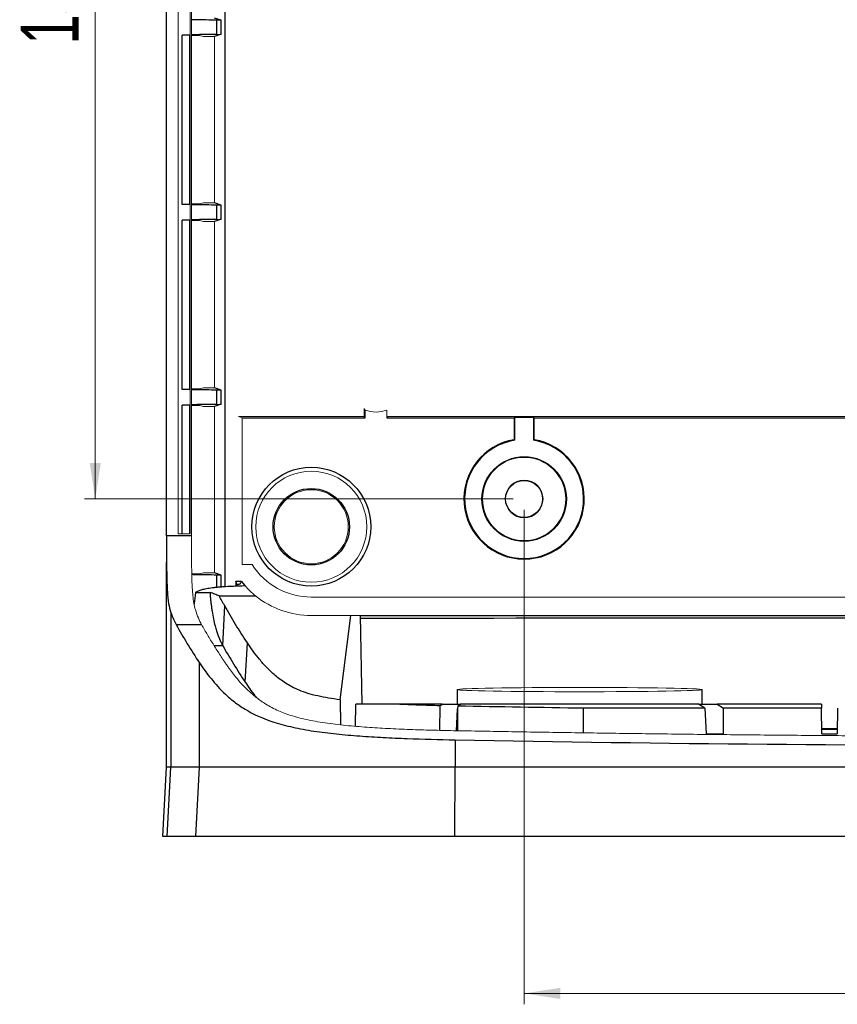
# Model space of a CAD drawing. Header units: millimetres. Extents: x 6 to 401, y 10 to 266.
# Tile 10 of 13: x 220 to 295, y 86 to 176. Entities that reach past the tile are written whole.
import ezdxf

# ---------------------------------------------------------------- set-up
doc = ezdxf.new("R2010")
doc.units = ezdxf.units.MM
doc.styles.add('SLDTEXTSTYLE0', font='TXT', dxfattribs={"width": 0.7})
doc.dimstyles.new('SLDDIMSTYLE4', dxfattribs={"dimtxt": 4.836914, "dimasz": 3.302, "dimexe": 0, "dimexo": 0.0625, "dimgap": 1.209229, "dimtad": 1, "dimdec": 1, "dimlfac": 1.5, "dimrnd": 1e-09, "dimzin": 12, "dimdsep": 46, "dimtxsty": 'SLDTEXTSTYLE0', "dimsah": 1, "dimcen": 0.09, "dimadec": 0, "dimazin": 3, "dimtfac": 1, "dimtdec": 1, "dimtofl": 0, "dimtmove": 0, "dimatfit": 3, "dimfxl": 1, "dimfrac": 2, "dimtolj": 1, "dimtzin": 12, "dimarcsym": 0})

# ---------------------------------------------------------------- blocks, each defined once
blk = doc.blocks.new('_D_5')
at = {"color": 7, "linetype": 'Continuous', "lineweight": 18}
for p, q in [((265.553, 233.756), (226.314, 233.756)), ((227.314, 233.756), (227.314, 132.156)), ((265.553, 132.156), (226.314, 132.156))]:
    blk.add_line(p, q, dxfattribs=at)
for points in [[(227.314, 233.756), (226.806, 230.454), (227.822, 230.454)], [(227.314, 132.156), (227.822, 135.458), (226.806, 135.458)]]:
    blk.add_solid(points, dxfattribs=at)
at = {"color": 7, "linetype": 'Continuous', "lineweight": 18, "insert": (220.493, 173.754), "char_height": 5.2917, "attachment_point": 1, "rotation": 90, "style": 'SLDTEXTSTYLE0'}
blk.add_mtext('152.4', dxfattribs=at)
blk = doc.blocks.new('_D_6')
at = {"color": 7, "linetype": 'Continuous', "lineweight": 18}
for p, q in [((266.553, 131.156), (266.553, 85.898)), ((368.153, 131.156), (368.153, 85.898)), ((266.553, 86.898), (368.153, 86.898))]:
    blk.add_line(p, q, dxfattribs=at)
for points in [[(266.553, 86.898), (269.855, 86.39), (269.855, 87.406)], [(368.153, 86.898), (364.851, 87.406), (364.851, 86.39)]]:
    blk.add_solid(points, dxfattribs=at)
at = {"color": 7, "linetype": 'Continuous', "lineweight": 18, "insert": (297.809, 93.719), "char_height": 5.2917, "attachment_point": 1, "style": 'SLDTEXTSTYLE0'}
blk.add_mtext('152.4', dxfattribs=at)

msp = doc.modelspace()

# ---------------------------------------------------------------- linework, layer by layer
at = {"color": 7, "linetype": 'Continuous', "lineweight": 25}
for p, q in [((239.1635, 243.4629), (239.1635, 124.1433)), ((233.8457, 128.7714), (233.8457, 238.8346)), ((238.8426, 175.9795), (238.2317, 176.183)), ((238.42, 175.9915), (238.42, 174.6811)), ((238.8426, 174.6931), (238.8426, 175.9795)), ((236.0045, 174.6408), (235.2589, 174.6206)), ((235.9363, 174.6206), (235.2589, 174.6206)), ((235.2589, 159.1187), (235.2589, 174.6206)), ((238.8426, 174.6931), (238.2317, 174.4896)), ((235.9363, 159.1187), (235.2589, 159.1187)), ((238.8426, 159.0462), (238.2317, 159.2496)), ((238.42, 159.0582), (238.42, 157.7478)), ((238.8426, 157.7598), (238.8426, 159.0462)), ((238.8426, 157.7598), (238.2317, 157.5563)), ((236.0045, 157.7075), (235.2589, 157.6873)), ((235.9363, 157.6873), (235.2589, 157.6873)), ((235.2589, 142.1854), (235.2589, 157.6873)), ((235.9363, 142.1854), (235.2589, 142.1854)), ((238.8426, 142.1128), (238.2317, 142.3163)), ((238.42, 142.1249), (238.42, 140.8144)), ((238.8426, 140.8264), (238.8426, 142.1128)), ((236.0045, 140.7742), (235.2589, 140.7539)), ((235.9363, 140.7539), (235.2589, 140.7539)), ((235.2589, 128.9758), (235.2589, 140.7539)), ((238.8426, 140.8264), (238.2317, 140.623)), ((252.0162, 139.5808), (252.0162, 140.2852)), ((240.7527, 139.5808), (252.0162, 139.5808)), ((252.0162, 139.5808), (251.9054, 139.6916)), ((253.9959, 139.5808), (265.6469, 139.5808)), ((265.7061, 139.6399), (267.3994, 139.6399)), ((267.4585, 139.5808), (316.3426, 139.5808)), ((236.1171, 128.7714), (233.8457, 128.7714)), ((233.8364, 107.603), (233.8364, 126.3478)), ((238.8426, 125.1795), (238.2317, 125.383)), ((240.2838, 124.3109), (240.1791, 124.6254)), ((240.1791, 124.6254), (240.1791, 124.1964)), ((240.1791, 124.6254), (240.6642, 124.6254)), ((240.6642, 124.6254), (240.997, 124.2248)), ((236.4763, 123.598), (237.8031, 123.598)), ((240.2838, 124.2), (240.2838, 124.3109)), ((238.6448, 123.2875), (241.9793, 123.2875)), ((234.2259, 121.7647), (234.2259, 107.603)), ((238.9737, 118.7468), (239.1588, 122.3658)), ((249.7084, 113.7728), (250.6845, 121.4883)), ((251.5534, 121.4883), (251.718, 113.3603)), ((251.5534, 121.4883), (316.7641, 121.4883)), ((234.7086, 120.6562), (237.0417, 120.6562)), ((241.0433, 115.3712), (241.2269, 118.9928)), ((236.8471, 107.603), (236.8471, 117.163)), ((260.4379, 114.7074), (260.4144, 113.3603)), ((282.8511, 113.3603), (282.8276, 114.7074)), ((249.7084, 113.7728), (249.7413, 111.4762)), ((251.1263, 111.3412), (251.1668, 113.3603)), ((259.0461, 113.3603), (254.9497, 113.3603)), ((258.8365, 113.2265), (258.8145, 110.9766)), ((258.8365, 113.2265), (259.0461, 113.3603)), ((259.0461, 113.3603), (260.7468, 113.3603)), ((260.3652, 110.9412), (260.4636, 112.9475)), ((260.4766, 113.2135), (260.4636, 112.9475)), ((260.7468, 113.3603), (260.4755, 113.1914)), ((282.5186, 113.3603), (260.7468, 113.3603)), ((283.0945, 113.0018), (271.9824, 112.9991)), ((283.0945, 113.0018), (282.5186, 113.3603)), ((282.5186, 113.3603), (284.2194, 113.3603)), ((283.0945, 113.0018), (283.213, 110.651)), ((284.2194, 113.3603), (284.7803, 113.0022)), ((293.7563, 113.3603), (284.2194, 113.3603)), ((293.7625, 113.0037), (284.7803, 113.0022)), ((284.804, 110.651), (284.7803, 113.0022)), ((293.7563, 113.3603), (293.7625, 113.0037)), ((293.8036, 110.651), (293.7625, 113.0037)), ((295.223, 113.0039), (295.1819, 110.651)), ((293.7962, 111.0743), (295.1893, 111.0743)), ((260.2342, 110.1105), (260.2342, 107.603)), ((283.213, 110.651), (284.804, 110.651)), ((293.8036, 110.651), (295.1819, 110.651)), ((233.5034, 101.253), (233.8366, 107.603)), ((233.8991, 101.253), (234.2259, 107.603)), ((236.8471, 107.603), (234.2259, 107.603)), ((236.5237, 101.253), (236.8471, 107.603)), ((260.2172, 101.253), (260.2342, 107.603)), ((374.4713, 107.603), (260.2342, 107.603)), ((236.5237, 101.253), (233.8991, 101.253)), ((374.4883, 101.253), (260.2172, 101.253))]:
    msp.add_line(p, q, dxfattribs=at)
at = {"color": 144, "linetype": 'Continuous', "lineweight": 18}
for p, q in [((234.8928, 128.9758), (234.8928, 238.6302)), ((236.0045, 238.6302), (236.0045, 128.9758)), ((236.1171, 128.7714), (236.1171, 238.8346)), ((235.9896, 174.5674), (235.9363, 174.6206)), ((235.9363, 174.6206), (235.9363, 159.1187)), ((236.0045, 174.5674), (235.9896, 174.5674)), ((236.8362, 174.5674), (236.1171, 174.5674)), ((237.2259, 174.4896), (236.8362, 174.5674)), ((238.2317, 174.4896), (237.2259, 174.4896)), ((238.2317, 174.4896), (238.2317, 159.2496)), ((235.9896, 159.1719), (235.9363, 159.1187)), ((236.0045, 159.1719), (235.9896, 159.1719)), ((236.8362, 159.1719), (236.1171, 159.1719)), ((237.2259, 159.2496), (236.8362, 159.1719)), ((238.2317, 159.2496), (237.2259, 159.2496)), ((235.9896, 157.6341), (235.9363, 157.6873)), ((235.9363, 157.6873), (235.9363, 142.1854)), ((236.0045, 157.6341), (235.9896, 157.6341)), ((236.8362, 157.6341), (236.1171, 157.6341)), ((237.2259, 157.5563), (236.8362, 157.6341)), ((238.2317, 157.5563), (237.2259, 157.5563)), ((238.2317, 157.5563), (238.2317, 142.3163)), ((235.9896, 142.2386), (235.9363, 142.1854)), ((236.0045, 142.2386), (235.9896, 142.2386)), ((236.8362, 142.2386), (236.1171, 142.2386)), ((237.2259, 142.3163), (236.8362, 142.2386)), ((238.2317, 142.3163), (237.2259, 142.3163)), ((235.9896, 140.7007), (235.9363, 140.7539)), ((235.9363, 140.7539), (235.9363, 128.9758)), ((236.0045, 140.7007), (235.9896, 140.7007)), ((236.8362, 140.7007), (236.1171, 140.7007)), ((237.2259, 140.623), (236.8362, 140.7007)), ((238.2317, 140.623), (237.2259, 140.623)), ((238.2317, 140.623), (238.2317, 125.383)), ((251.9054, 139.6916), (251.9054, 140.4467)), ((253.9959, 140.2852), (253.9959, 139.5808)), ((240.4199, 139.6916), (240.7527, 139.5808)), ((240.4199, 139.6916), (251.9054, 139.6916)), ((240.7527, 139.5808), (240.7527, 126.1474)), ((253.9959, 139.5808), (254.1067, 139.6916)), ((254.1067, 139.6916), (344.6445, 139.6916)), ((265.6469, 139.5808), (265.7061, 139.6399)), ((265.6469, 139.5808), (265.6469, 137.5846)), ((265.7061, 139.6399), (265.7061, 137.5343)), ((267.3994, 139.6399), (267.4585, 139.5808)), ((267.3994, 137.5343), (267.3994, 139.6399)), ((267.4585, 137.5846), (267.4585, 139.5808)), ((265.6469, 137.5846), (265.7061, 137.5343)), ((267.3994, 137.5343), (267.4585, 137.5846)), ((236.0045, 128.9758), (234.8928, 128.9758)), ((236.8362, 125.3052), (236.1431, 125.3052)), ((237.2259, 125.383), (236.8362, 125.3052)), ((238.2317, 125.383), (237.2259, 125.383)), ((241.6598, 126.1474), (240.7527, 126.1474)), ((247.0794, 123.1816), (316.3426, 123.1816)), ((247.0794, 121.4883), (250.6845, 121.4883)), ((251.5534, 121.4883), (250.6845, 121.4883))]:
    msp.add_line(p, q, dxfattribs=at)
at = {"color": 8, "linetype": 'Continuous', "lineweight": 25}
for p, q in [((238.42, 125.1915), (238.42, 124.0834)), ((238.8426, 124.1185), (238.8426, 125.1795)), ((238.2156, 118.7468), (238.9737, 118.7468)), ((260.4636, 112.9475), (260.4584, 110.9927))]:
    msp.add_line(p, q, dxfattribs=at)
at = {"color": 7, "linetype": 'Continuous', "lineweight": 25, "flags": 128}
msp.add_lwpolyline([(271.9801, 110.7684), (271.9806, 111.2319), (271.9824, 112.9991)], dxfattribs=at)
at = {"color": 7, "linetype": 'Continuous', "lineweight": 25}
for centre, radius in [((266.5527, 132.1563), 3.8691), ((247.0794, 129.6163), 5.4362), ((266.5527, 132.1563), 1.6933), ((247.0794, 129.6163), 3.496)]:
    msp.add_circle(centre, radius, dxfattribs=at)
at = {"color": 144, "linetype": 'Continuous', "lineweight": 18}
for centre, radius in [((266.5527, 132.1563), 3.81), ((247.0794, 129.6163), 5.08), ((266.5527, 132.1563), 1.7288), ((247.0794, 129.6163), 3.3867)]:
    msp.add_circle(centre, radius, dxfattribs=at)
for centre, radius, start, end in [((253.0061, 143.0783), 2.9633, 250.486749, 289.513251), ((247.0794, 129.6163), 6.4347, 212.621954, 270), ((247.0794, 129.6163), 8.128, 221.553938, 231.136092), ((247.0794, 129.6163), 8.128, 231.136092, 270)]:
    msp.add_arc(centre, radius, start, end, dxfattribs=at)
at = {"color": 7, "linetype": 'Continuous', "lineweight": 25}
for radius, start, end in [(5.5033, 99.473286, 80.526714), (5.4442, 98.946761, 81.053239)]:
    msp.add_arc((266.5527, 132.1563), radius, start, end, dxfattribs=at)
for centre, major_axis, ratio, start_param, end_param in [((237.9971, 175.9787), (0.8467, 0), 0.0174551, 0.0523599, 1.0477759), ((237.9971, 174.6939), (0.8467, 0), 0.0174551, 5.2354094, 6.2308254), ((237.9971, 159.0454), (0.8467, 0), 0.0174551, 0.0523599, 1.0477759), ((237.9971, 157.7606), (0.8467, 0), 0.0174551, 5.2354094, 6.2308254), ((237.9971, 142.1121), (0.8467, 0), 0.0174551, 0.0523599, 1.0477759), ((237.9971, 140.8272), (0.8467, 0), 0.0174551, 5.2354094, 6.2308254), ((237.9971, 125.1787), (0.8467, 0), 0.0174551, 0.0523599, 1.0477759), ((317.3527, -105.0949), (4318.8467, 0), 0.0524078, 1.5709513, 1.5860311), ((490.4328, 139.5619), (260.9462, 0), 0.3639702, 3.3419874, 3.3796716), ((490.4328, 137.3995), (256.6282, 0), 0.3639702, 3.3426417, 3.3796715), ((317.3527, 186.5407), (4318.8467, 0), 0.0174551, 4.7069343, 4.7072575), ((317.3527, 516.8663), (1119.0111, 0), 0.3639702, 4.661323, 4.763455)]:
    msp.add_ellipse(centre, major_axis=major_axis, ratio=ratio, start_param=start_param, end_param=end_param, dxfattribs=at)
at = {"color": 144, "linetype": 'Continuous', "lineweight": 18}
msp.add_ellipse((271.6327, 114.7074), major_axis=(11.1948, 0), ratio=0.0174551, dxfattribs=at)
at = {"color": 7, "linetype": 'Continuous', "lineweight": 25}
for points, knots in [([(238.42, 175.9915), (238.0978, 175.9951), (237.4458, 176.0024), (236.6701, 176.0147), (236.2772, 176.024), (236.1171, 176.0278)], [0, 0, 0, 0, 0.3666274, 0.7418259, 1, 1, 1, 1]), ([(238.42, 174.6811), (238.0625, 174.677), (237.3368, 174.6688), (236.5439, 174.6562), (236.2212, 174.6469), (236.1264, 174.6441)], [0, 0, 0, 0, 0.4068086, 0.825767, 1, 1, 1, 1]), ([(236.0045, 159.0969), (235.9588, 159.0979), (235.6554, 159.1045), (235.441, 159.1122), (235.2589, 159.1187)], [0, 0, 0, 0, 0.1507485, 1, 1, 1, 1]), ([(238.42, 159.0582), (238.0978, 159.0618), (237.4458, 159.069), (236.6701, 159.0814), (236.2772, 159.0906), (236.1171, 159.0944)], [0, 0, 0, 0, 0.36662744, 0.74182586, 1, 1, 1, 1]), ([(238.42, 157.7478), (238.0625, 157.7437), (237.3368, 157.7354), (236.5439, 157.7229), (236.2212, 157.7135), (236.1264, 157.7108)], [0, 0, 0, 0, 0.4068086, 0.825767, 1, 1, 1, 1]), ([(236.0045, 142.1636), (235.9588, 142.1646), (235.6554, 142.1712), (235.441, 142.1789), (235.2589, 142.1854)], [0, 0, 0, 0, 0.1507485, 1, 1, 1, 1]), ([(238.42, 142.1249), (238.0978, 142.1285), (237.4458, 142.1357), (236.6701, 142.1481), (236.2772, 142.1573), (236.1171, 142.1611)], [0, 0, 0, 0, 0.36662744, 0.74182586, 1, 1, 1, 1]), ([(238.42, 140.8144), (238.0625, 140.8104), (237.3368, 140.8021), (236.5439, 140.7895), (236.2212, 140.7802), (236.1264, 140.7775)], [0, 0, 0, 0, 0.4068086, 0.825767, 1, 1, 1, 1]), ([(233.8457, 128.7714), (233.8457, 128.3655), (233.8451, 127.9604), (233.8422, 127.1522), (233.84, 126.7492), (233.8366, 126.3478)], [0, 0, 0, 0, 0.5, 0.5, 1, 1, 1, 1]), ([(233.8366, 126.3478), (233.8406, 125.873), (233.8464, 125.4083), (233.8629, 124.7343), (233.8697, 124.5136), (233.8874, 124.0815), (233.8984, 123.8701), (233.9389, 123.2729), (233.9762, 122.9168), (234.0809, 122.2793), (234.1465, 122.0071), (234.2259, 121.7647)], [0, 0, 0, 0, 0.25, 0.25, 0.375, 0.375, 0.5, 0.5, 0.75, 0.75, 1, 1, 1, 1]), ([(238.42, 125.1915), (238.0979, 125.1951), (237.446, 125.2024), (236.6806, 125.2145), (236.2963, 125.2236), (236.145, 125.2271)], [0, 0, 0, 0, 0.3720229, 0.7527429, 1, 1, 1, 1]), ([(236.4763, 123.598), (236.4398, 123.2463), (236.4002, 122.8646), (236.3652, 122.5378), (236.3624, 122.5121)], [0, 0, 0, 0, 0.9214921, 1, 1, 1, 1]), ([(236.4763, 123.598), (236.5598, 123.6637), (236.6774, 123.7286), (236.9419, 123.8241), (237.0447, 123.8557), (237.2299, 123.9024), (237.2968, 123.9178), (237.4432, 123.9484), (237.5226, 123.9636), (237.7795, 124.0078), (237.9762, 124.0359), (238.3232, 124.0752), (238.4485, 124.0879), (238.7139, 124.1118), (238.8532, 124.1229), (239.2906, 124.1541), (239.6078, 124.1717), (240.1152, 124.1945), (240.2895, 124.2014), (240.6404, 124.214), (240.8178, 124.2197), (240.997, 124.2248)], [0, 0, 0, 0, 0.25, 0.25, 0.375, 0.375, 0.4375, 0.4375, 0.5, 0.5, 0.625, 0.625, 0.6875, 0.6875, 0.75, 0.75, 0.875, 0.875, 0.9375, 0.9375, 1, 1, 1, 1]), ([(238.6448, 123.2875), (238.5149, 123.3395), (238.3842, 123.3915), (238.1797, 123.4692), (238.1102, 123.4951), (237.9644, 123.5468), (237.889, 123.5725), (237.8031, 123.598)], [0, 0, 0, 0, 0.5, 0.5, 0.75, 0.75, 1, 1, 1, 1]), ([(237.8031, 123.598), (237.8088, 123.5293), (237.8202, 123.3922), (237.8387, 123.1908), (237.8581, 122.9932), (237.8785, 122.7998), (237.9, 122.6106), (237.9225, 122.4256), (237.9461, 122.2448), (237.9707, 122.0683), (238.0263, 121.6941), (238.1218, 121.1551), (238.2591, 120.5652), (238.3971, 120.0871), (238.5315, 119.697), (238.6725, 119.3487), (238.8197, 119.0309), (238.9221, 118.8419), (238.9737, 118.7468)], [0, 0, 0, 0, 0.0280499, 0.0559584, 0.0837494, 0.1114445, 0.1390635, 0.1666247, 0.1941458, 0.2216439, 0.2491367, 0.3734392, 0.4991876, 0.5989087, 0.6980155, 0.7974792, 0.8980095, 1, 1, 1, 1]), ([(234.2259, 121.7647), (234.3007, 121.5363), (234.3789, 121.3369), (234.5402, 120.9731), (234.6234, 120.809), (234.7086, 120.6562)], [0, 0, 0, 0, 0.5, 0.5, 1, 1, 1, 1]), ([(249.7084, 113.7728), (248.9971, 113.8645), (248.3104, 113.9756), (247.3476, 114.1948), (247.0455, 114.2751), (246.4839, 114.4495), (246.2239, 114.5439), (245.7391, 114.7446), (245.5131, 114.8517), (245.0965, 115.0711), (244.9054, 115.1835), (244.3692, 115.5262), (244.0596, 115.7621), (243.4946, 116.2423), (243.24, 116.4868), (242.7653, 116.9809), (242.5464, 117.2302), (241.9285, 117.9808), (241.5651, 118.4856), (241.2269, 118.9928)], [0, 0, 0, 0, 0.125, 0.125, 0.1875, 0.1875, 0.25, 0.25, 0.3125, 0.3125, 0.375, 0.375, 0.5, 0.5, 0.625, 0.625, 0.75, 0.75, 1, 1, 1, 1]), ([(236.8471, 117.163), (237.1722, 116.6754), (237.5201, 116.1898), (238.2964, 115.2258), (238.7243, 114.747), (239.4749, 114.0447), (239.7438, 113.8132), (240.3347, 113.3574), (240.6567, 113.1332), (241.7381, 112.4764), (242.5923, 112.0738), (243.9285, 111.6415), (244.208, 111.5591), (244.7855, 111.4038), (245.0844, 111.3308), (245.7018, 111.1936), (246.0196, 111.1297), (246.6646, 111.0114), (246.9928, 110.9569), (247.9924, 110.8053), (248.6786, 110.7202), (249.7298, 110.6102), (250.0841, 110.5764), (250.7945, 110.5143), (251.1511, 110.4858), (252.2248, 110.407), (252.9454, 110.3632), (254.3935, 110.2877), (255.1215, 110.256), (257.3079, 110.1745), (258.7698, 110.1377), (260.2342, 110.1105)], [0, 0, 0, 0, 0.125, 0.125, 0.25, 0.25, 0.3125, 0.3125, 0.375, 0.375, 0.5, 0.5, 0.53125, 0.53125, 0.5625, 0.5625, 0.59375, 0.59375, 0.625, 0.625, 0.6875, 0.6875, 0.71875, 0.71875, 0.75, 0.75, 0.8125, 0.8125, 0.875, 0.875, 1, 1, 1, 1]), ([(241.0433, 115.3712), (241.3052, 114.9682), (241.6134, 114.4939), (242.0262, 114.0293), (242.0883, 113.9594)], [0, 0, 0, 0, 0.849671, 1, 1, 1, 1]), ([(254.9497, 113.3603), (254.3103, 113.3603), (253.6745, 113.3603), (252.4122, 113.3603), (251.7858, 113.3603), (251.1668, 113.3603)], [0, 0, 0, 0, 0.5, 0.5, 1, 1, 1, 1]), ([(258.8365, 113.2265), (258.1868, 113.2425), (257.5378, 113.261), (256.242, 113.3049), (255.595, 113.3301), (254.9497, 113.3603)], [0, 0, 0, 0, 0.5, 0.5, 1, 1, 1, 1]), ([(260.2342, 107.603), (258.5256, 107.603), (256.9658, 107.603), (254.849, 107.603), (254.1805, 107.603), (253.2336, 107.603), (252.9273, 107.603), (252.4817, 107.603), (252.3355, 107.603), (252.1197, 107.603), (252.0484, 107.603), (251.9422, 107.603), (251.9069, 107.603), (251.8543, 107.603), (251.8368, 107.603), (251.8106, 107.603), (251.8018, 107.603), (251.7844, 107.603), (251.7774, 107.603), (251.7565, 107.603), (251.7426, 107.603), (251.7182, 107.603), (251.706, 107.603), (251.6694, 107.603), (251.6451, 107.603), (251.5724, 107.603), (251.524, 107.603), (251.3796, 107.603), (251.2841, 107.603), (250.9998, 107.603), (250.8133, 107.603), (250.2627, 107.603), (249.9078, 107.603), (249.2219, 107.603), (248.891, 107.603), (248.4128, 107.603), (248.2564, 107.603), (248.0263, 107.603), (247.9504, 107.603), (247.8376, 107.603), (247.8002, 107.603), (247.7444, 107.603), (247.7258, 107.603), (247.6888, 107.603), (247.6722, 107.603), (247.6316, 107.603), (247.6077, 107.603), (247.5636, 107.603), (247.5416, 107.603), (247.4758, 107.603), (247.4321, 107.603), (247.3015, 107.603), (247.2152, 107.603), (246.9585, 107.603), (246.7903, 107.603), (246.2946, 107.603), (245.976, 107.603), (245.0554, 107.603), (244.4892, 107.603), (243.4501, 107.603), (242.9589, 107.603), (242.2654, 107.603), (242.0414, 107.603), (241.7162, 107.603), (241.6096, 107.603), (241.4524, 107.603), (241.4004, 107.603), (241.3232, 107.603), (241.2975, 107.603), (241.2592, 107.603), (241.2465, 107.603), (241.2211, 107.603), (241.2073, 107.603), (241.1842, 107.603), (241.1748, 107.603), (241.1539, 107.603), (241.1435, 107.603), (241.1122, 107.603), (241.0914, 107.603), (241.0291, 107.603), (240.9877, 107.603), (240.8641, 107.603), (240.7823, 107.603), (240.5389, 107.603), (240.3793, 107.603), (240.0652, 107.603), (239.9108, 107.603), (239.6831, 107.603), (239.6078, 107.603), (239.4959, 107.603), (239.4588, 107.603), (239.4033, 107.603), (239.3849, 107.603), (239.3573, 107.603), (239.3481, 107.603), (239.3343, 107.603), (239.3297, 107.603), (239.3205, 107.603), (239.3153, 107.603), (239.3074, 107.603), (239.3048, 107.603), (239.2983, 107.603), (239.295, 107.603), (239.2852, 107.603), (239.2787, 107.603), (239.2591, 107.603), (239.246, 107.603), (239.2069, 107.603), (239.1808, 107.603), (239.1025, 107.603), (239.0504, 107.603), (238.8943, 107.603), (238.7904, 107.603), (238.4796, 107.603), (238.2733, 107.603), (237.6572, 107.603), (237.2503, 107.603), (236.8471, 107.603)], [0, 0, 0, 0, 0.125, 0.125, 0.1875, 0.1875, 0.21875, 0.21875, 0.234375, 0.234375, 0.2421875, 0.2421875, 0.2460938, 0.2460938, 0.2480469, 0.2480469, 0.2490234, 0.2490234, 0.25, 0.25, 0.2509766, 0.2509766, 0.2519531, 0.2519531, 0.2539062, 0.2539062, 0.2578125, 0.2578125, 0.265625, 0.265625, 0.28125, 0.28125, 0.3125, 0.3125, 0.34375, 0.34375, 0.359375, 0.359375, 0.3671875, 0.3671875, 0.3710938, 0.3710938, 0.3730469, 0.3730469, 0.375, 0.375, 0.3769531, 0.3769531, 0.3789062, 0.3789062, 0.3828125, 0.3828125, 0.390625, 0.390625, 0.40625, 0.40625, 0.4375, 0.4375, 0.5, 0.5, 0.5625, 0.5625, 0.59375, 0.59375, 0.609375, 0.609375, 0.6171875, 0.6171875, 0.6210938, 0.6210938, 0.6230469, 0.6230469, 0.625, 0.625, 0.6269531, 0.6269531, 0.6289062, 0.6289062, 0.6328125, 0.6328125, 0.640625, 0.640625, 0.65625, 0.65625, 0.6875, 0.6875, 0.71875, 0.71875, 0.734375, 0.734375, 0.7421875, 0.7421875, 0.7460938, 0.7460938, 0.7480469, 0.7480469, 0.7490234, 0.7490234, 0.75, 0.75, 0.7509766, 0.7509766, 0.7519531, 0.7519531, 0.7539062, 0.7539062, 0.7578125, 0.7578125, 0.765625, 0.765625, 0.78125, 0.78125, 0.8125, 0.8125, 0.875, 0.875, 1, 1, 1, 1]), ([(233.8991, 101.253), (233.6879, 101.253), (233.556, 101.253), (233.5043, 101.253), (233.504, 101.253), (233.5037, 101.253), (233.5034, 101.253)], [0.49865486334, 0.49865486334, 0.49865486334, 0.49865486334, 0.49898333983, 0.49898333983, 0.49898333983, 0.49898526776, 0.49898526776, 0.49898526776, 0.49898526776]), ([(260.2172, 101.253), (258.5035, 101.253), (256.9377, 101.253), (254.8098, 101.253), (254.1373, 101.253), (253.1835, 101.253), (252.8748, 101.253), (252.4254, 101.253), (252.2779, 101.253), (252.06, 101.253), (251.988, 101.253), (251.8808, 101.253), (251.8452, 101.253), (251.792, 101.253), (251.7743, 101.253), (251.7478, 101.253), (251.739, 101.253), (251.7214, 101.253), (251.7144, 101.253), (251.6932, 101.253), (251.6791, 101.253), (251.6545, 101.253), (251.6422, 101.253), (251.6053, 101.253), (251.5807, 101.253), (251.5072, 101.253), (251.4584, 101.253), (251.3124, 101.253), (251.2159, 101.253), (250.9285, 101.253), (250.7399, 101.253), (250.1828, 101.253), (249.8232, 101.253), (249.1277, 101.253), (248.7918, 101.253), (248.3056, 101.253), (248.1464, 101.253), (247.9121, 101.253), (247.8348, 101.253), (247.7198, 101.253), (247.6817, 101.253), (247.6248, 101.253), (247.6059, 101.253), (247.5681, 101.253), (247.5512, 101.253), (247.5098, 101.253), (247.4854, 101.253), (247.4404, 101.253), (247.4179, 101.253), (247.3508, 101.253), (247.3061, 101.253), (247.1729, 101.253), (247.0847, 101.253), (246.8225, 101.253), (246.6506, 101.253), (246.1437, 101.253), (245.8174, 101.253), (244.8737, 101.253), (244.2918, 101.253), (243.2226, 101.253), (242.7179, 101.253), (242.0071, 101.253), (241.7778, 101.253), (241.4452, 101.253), (241.3362, 101.253), (241.1756, 101.253), (241.1226, 101.253), (241.0437, 101.253), (241.0176, 101.253), (240.9785, 101.253), (240.9655, 101.253), (240.9395, 101.253), (240.9255, 101.253), (240.9019, 101.253), (240.8924, 101.253), (240.871, 101.253), (240.8604, 101.253), (240.8285, 101.253), (240.8073, 101.253), (240.7438, 101.253), (240.7017, 101.253), (240.5757, 101.253), (240.4925, 101.253), (240.2451, 101.253), (240.083, 101.253), (239.7646, 101.253), (239.6082, 101.253), (239.3777, 101.253), (239.3016, 101.253), (239.1885, 101.253), (239.151, 101.253), (239.0949, 101.253), (239.0763, 101.253), (239.0484, 101.253), (239.0391, 101.253), (239.0252, 101.253), (239.0206, 101.253), (239.0113, 101.253), (239.006, 101.253), (238.9981, 101.253), (238.9955, 101.253), (238.9888, 101.253), (238.9855, 101.253), (238.9757, 101.253), (238.9691, 101.253), (238.9493, 101.253), (238.9361, 101.253), (238.8965, 101.253), (238.8702, 101.253), (238.7912, 101.253), (238.7386, 101.253), (238.5812, 101.253), (238.4765, 101.253), (238.1634, 101.253), (237.9558, 101.253), (237.3366, 101.253), (236.9281, 101.253), (236.5237, 101.253)], [0, 0, 0, 0, 0.125, 0.125, 0.1875, 0.1875, 0.21875, 0.21875, 0.234375, 0.234375, 0.2421875, 0.2421875, 0.2460938, 0.2460938, 0.2480469, 0.2480469, 0.2490234, 0.2490234, 0.25, 0.25, 0.2509766, 0.2509766, 0.2519531, 0.2519531, 0.2539062, 0.2539062, 0.2578125, 0.2578125, 0.265625, 0.265625, 0.28125, 0.28125, 0.3125, 0.3125, 0.34375, 0.34375, 0.359375, 0.359375, 0.3671875, 0.3671875, 0.3710938, 0.3710938, 0.3730469, 0.3730469, 0.375, 0.375, 0.3769531, 0.3769531, 0.3789062, 0.3789062, 0.3828125, 0.3828125, 0.390625, 0.390625, 0.40625, 0.40625, 0.4375, 0.4375, 0.5, 0.5, 0.5625, 0.5625, 0.59375, 0.59375, 0.609375, 0.609375, 0.6171875, 0.6171875, 0.6210938, 0.6210938, 0.6230469, 0.6230469, 0.625, 0.625, 0.6269531, 0.6269531, 0.6289062, 0.6289062, 0.6328125, 0.6328125, 0.640625, 0.640625, 0.65625, 0.65625, 0.6875, 0.6875, 0.71875, 0.71875, 0.734375, 0.734375, 0.7421875, 0.7421875, 0.7460938, 0.7460938, 0.7480469, 0.7480469, 0.7490234, 0.7490234, 0.75, 0.75, 0.7509766, 0.7509766, 0.7519531, 0.7519531, 0.7539062, 0.7539062, 0.7578125, 0.7578125, 0.765625, 0.765625, 0.78125, 0.78125, 0.8125, 0.8125, 0.875, 0.875, 1, 1, 1, 1])]:
    msp.add_open_spline(points, degree=3, knots=knots, dxfattribs=at)
at = {"color": 144, "linetype": 'Continuous', "lineweight": 18}
msp.add_open_spline([(252.0162, 140.2852), (251.9793, 140.3375), (251.9423, 140.3912), (251.9054, 140.4467)], degree=3, dxfattribs=at)
for points, knots in [([(236.1171, 128.7714), (236.1171, 128.1308), (236.1182, 127.4927), (236.1241, 126.5425), (236.1269, 126.2269), (236.1352, 125.5991), (236.1409, 125.2874), (236.1572, 124.6845), (236.1679, 124.3917), (236.1906, 123.9685), (236.1993, 123.8294), (236.2193, 123.5616), (236.2305, 123.4327), (236.2683, 123.0607), (236.2992, 122.8322), (236.3746, 122.4094), (236.4193, 122.2149), (236.4704, 122.0375)], [0, 0, 0, 0, 0.25, 0.25, 0.375, 0.375, 0.5, 0.5, 0.625, 0.625, 0.6875, 0.6875, 0.75, 0.75, 0.875, 0.875, 1, 1, 1, 1]), ([(236.4704, 122.0375), (236.5566, 121.7375), (236.6484, 121.486), (236.8397, 121.0361), (236.9392, 120.8382), (237.0417, 120.6562)], [0, 0, 0, 0, 0.5, 0.5, 1, 1, 1, 1]), ([(237.0417, 120.6562), (237.1311, 120.4986), (237.3099, 120.1835), (237.5866, 119.7115), (237.8695, 119.2399), (238.159, 118.7689), (238.4553, 118.2985), (238.7578, 117.8285), (238.965, 117.5156), (239.0686, 117.3592)], [0, 0, 0, 0, 0.1429206, 0.2858145, 0.4286849, 0.5715354, 0.7143691, 0.8571895, 1, 1, 1, 1]), ([(239.0686, 117.3592), (239.1353, 117.2601), (239.2653, 117.0667), (239.4622, 116.7845), (239.6545, 116.5176), (239.8425, 116.2658), (240.147, 115.8738), (240.584, 115.3553), (241.2112, 114.7021), (241.8014, 114.171), (242.35, 113.7523), (242.9677, 113.3322), (243.8432, 112.8457), (245.1642, 112.3231), (246.7464, 111.9109), (248.5575, 111.6061), (250.4659, 111.3891), (252.3938, 111.238), (254.3625, 111.1241), (256.0014, 111.0552), (257.3505, 111.0113), (258.3304, 110.9845), (259.3373, 110.961), (260.0027, 110.9482), (260.3508, 110.9414)], [0, 0, 0, 0, 0.0278121, 0.0542435, 0.0792954, 0.1029695, 0.1252678, 0.1901836, 0.2504424, 0.3131832, 0.3453776, 0.3758367, 0.4417009, 0.5009984, 0.56367, 0.6262381, 0.6888718, 0.7513046, 0.8109883, 0.8754879, 0.9056474, 0.9376869, 0.9673983, 1, 1, 1, 1]), ([(260.3508, 110.9414), (261.255, 110.9248), (263.0634, 110.8916), (265.7762, 110.8449), (268.4893, 110.8004), (271.2025, 110.7584), (273.9158, 110.7187), (276.6294, 110.6815), (279.3431, 110.6467), (282.0569, 110.6142), (284.771, 110.5842), (287.4852, 110.5565), (290.1996, 110.5313), (292.9141, 110.5085), (295.6289, 110.4881), (298.3438, 110.47), (301.0588, 110.4544), (303.7741, 110.4412), (306.4895, 110.4304), (309.205, 110.422), (311.9208, 110.416), (314.6367, 110.4124), (318.1757, 110.4108), (322.5376, 110.4145), (327.7221, 110.4276), (332.906, 110.4495), (338.0893, 110.4802), (343.2719, 110.5196), (348.454, 110.5677), (353.6354, 110.6247), (358.8163, 110.6903), (363.9965, 110.7649), (369.1762, 110.8476), (372.6284, 110.9101), (374.3546, 110.9414)], [0, 0, 0, 0, 0.0238164, 0.0476311, 0.0714442, 0.095256, 0.1190666, 0.1428761, 0.1666847, 0.1904926, 0.2142999, 0.2381067, 0.2619134, 0.2857199, 0.3095264, 0.3333332, 0.3571404, 0.3809481, 0.4047565, 0.4285657, 0.452376, 0.4761874, 0.5000002, 0.5454592, 0.590914, 0.6363657, 0.6818153, 0.7272641, 0.7727131, 0.8181634, 0.8636161, 0.9090724, 0.9545333, 1, 1, 1, 1])]:
    msp.add_open_spline(points, degree=3, knots=knots, dxfattribs=at)
at = {"color": 7, "linetype": 'Continuous', "lineweight": 25}
for points in [[(240.6642, 124.6254), (240.6135, 124.5218), (240.5635, 124.4183), (240.514, 124.3147)], [(240.514, 124.3147), (240.437, 124.3135), (240.3603, 124.3122), (240.2838, 124.3109)], [(239.1588, 122.3658), (238.9868, 122.673), (238.8168, 122.9803), (238.6448, 123.2875)], [(241.2269, 118.9928), (240.4801, 120.1129), (239.7906, 121.2374), (239.1588, 122.3658)], [(271.9824, 112.9991), (268.1424, 113.0561), (264.303, 113.1202), (260.4642, 113.1916)], [(234.2259, 107.603), (234.0172, 107.603), (233.8874, 107.603), (233.8366, 107.603)]]:
    msp.add_open_spline(points, degree=3, dxfattribs=at)

# ---------------------------------------------------------------- dimensions: what is measured, and where the dimension line sits
at = {"color": 7, "linetype": 'Continuous', "lineweight": 18}
dim = msp.add_linear_dim(base=(227.3143, 132.1563), p1=(266.5527, 233.7563), p2=(266.5527, 132.1563), angle=90, dimstyle='SLDDIMSTYLE4', dxfattribs=at)
dim.commit()
dim.dimension.update_dxf_attribs({"geometry": '_D_5', "text_midpoint": (227.3143, 182.6031), "dimtype": 160})
dim = msp.add_linear_dim(base=(368.1527, 86.8977), p1=(266.5527, 132.1563), p2=(368.1527, 132.1563), dimstyle='SLDDIMSTYLE4', dxfattribs=at)
dim.commit()
dim.dimension.update_dxf_attribs({"geometry": '_D_6', "text_midpoint": (306.6579, 86.8977), "dimtype": 160})

doc.saveas('drawing.dxf')
